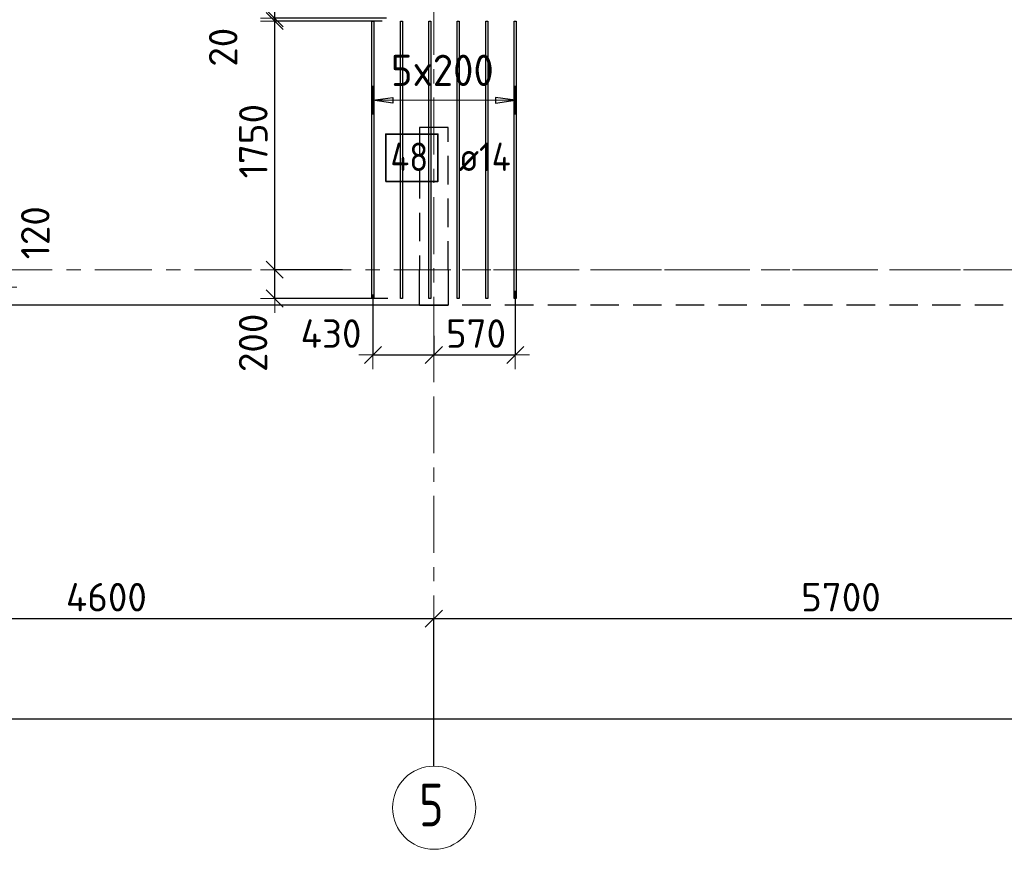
# Model space of a CAD drawing. Header units: metres. Extents: x -38 to 107, y -15 to 21.
# Tile 11 of 89: x 11 to 18, y -4 to 2. Entities that reach past the tile are written whole.
import ezdxf

# ---------------------------------------------------------------- set-up
doc = ezdxf.new("R2010")
doc.units = ezdxf.units.M
doc.header["$PDMODE"] = 65
for name, pattern in [('______11', [0.5, 0.4, -0.05, 0, -0.05]), ('______2', [0.27, 0.2, -0.07]), ('______3', [0.5, 0.4, -0.1]), ('______5', [1.1, 0.8, -0.1, 0.1, -0.1])]:
    doc.linetypes.add(name, pattern=pattern)
for name, color, linetype, lineweight in [('XR$2$Осевая линия (1)', 7, '______5', 13), ('XR$2$Размерная линия (1)', 7, 'Continuous', 13), ('XR$3$Балка (1)', 7, '______3', 13), ('XR$3$Перекрытие (1)', 7, 'Continuous', 35), ('XR$3$Размерная линия (1)', 7, 'Continuous', 13)]:
    doc.layers.add(name, color=color, linetype=linetype, lineweight=lineweight)
doc.layers.add('XR$3$Арм.стержн.Доп. Арм верхн.зоны Х', color=7, linetype='Continuous', lineweight=35, true_color=0x8c8cff)
doc.layers.add('XR$5$Стена_ бетон несущ.', color=7, linetype='Continuous', lineweight=70, true_color=0xb4b496)
doc.styles.add('ISOCPEUR', font='txt')
doc.dimstyles.new('DIMSTYLE_3', dxfattribs={"dimtxt": 0.2, "dimasz": 0.2, "dimexe": 0, "dimexo": 0, "dimgap": 0.1, "dimtad": 2, "dimdec": 0, "dimlfac": 1000, "dimrnd": 5, "dimzin": 12, "dimdsep": 46, "dimtxsty": 'ISOCPEUR', "dimblk1": 'ALL_ML_STRICH', "dimblk2": 'ALL_ML_STRICH', "dimsah": 1, "dimcen": 0, "dimclrd": 7, "dimclre": 256, "dimclrt": 7, "dimadec": 0, "dimazin": 0, "dimtfac": 1, "dimtdec": 0, "dimtix": 1, "dimtmove": 2, "dimatfit": 3, "dimfxl": 0, "dimtzin": 0, "dimlwd": 0, "dimlwe": -3, "dimarcsym": 0})
doc.dimstyles.new('DIMSTYLE_6', dxfattribs={"dimtxt": 0.2, "dimasz": 0.2, "dimexe": 0, "dimexo": 0, "dimgap": 0.1, "dimtad": 2, "dimdec": 0, "dimlfac": 1000, "dimrnd": 5, "dimzin": 12, "dimdsep": 46, "dimtxsty": 'ISOCPEUR', "dimblk1": 'ALL_ML_STRICH', "dimblk2": 'ALL_ML_STRICH', "dimsah": 1, "dimcen": 0, "dimclrd": 7, "dimclre": 256, "dimclrt": 7, "dimadec": 0, "dimazin": 0, "dimtfac": 1, "dimtdec": 0, "dimtix": 1, "dimtmove": 2, "dimatfit": 3, "dimfxl": 0, "dimtvp": 1.2, "dimtzin": 0, "dimlwd": 0, "dimlwe": -3, "dimarcsym": 0})
doc.dimstyles.new('DIMSTYLE_7', dxfattribs={"dimtxt": 0.2, "dimasz": 0.2, "dimexe": 0, "dimexo": 0, "dimgap": 0.1, "dimtad": 0, "dimdec": 0, "dimlfac": 1000, "dimrnd": 5, "dimzin": 12, "dimdsep": 46, "dimtxsty": 'ISOCPEUR', "dimblk1": 'ALL_ML_STRICH', "dimblk2": 'ALL_ML_STRICH', "dimsah": 1, "dimcen": 0, "dimclrd": 7, "dimclre": 256, "dimclrt": 7, "dimadec": 0, "dimazin": 0, "dimtfac": 1, "dimtdec": 0, "dimtix": 1, "dimtmove": 2, "dimatfit": 3, "dimfxl": 0, "dimtvp": 1.2, "dimtzin": 0, "dimlwd": 0, "dimlwe": -3, "dimarcsym": 0})

# ---------------------------------------------------------------- blocks, each defined once
blk = doc.blocks.new('ALL_ML_STRICH')
at = {"color": 0, "linetype": 'ByBlock', "lineweight": -2}
for p, q in [((0, -0.5), (0, 0.5)), ((-1, 0), (0.5, 0)), ((-0.3, -0.3), (0.3, 0.3))]:
    blk.add_line(p, q, dxfattribs=at)
blk = doc.blocks.new('*D12')
at = {"layer": 'DEFPOINTS', "color": 7, "linetype": 'Continuous', "lineweight": 13, "transparency": 33554687}
for p in [(0.5, -3.1033), (0.5, -3.1563), (61.6, -3.1401)]:
    blk.add_point(p, dxfattribs=at)
at = {"layer": 'XR$2$Размерная линия (1)', "color": 9, "linetype": 'Continuous', "lineweight": -2, "true_color": 0xc7c7c7, "transparency": 33554687}
for p, q in [((0.5, -3.1233), (0.5, -3.1563)), ((61.6, -3.1563), (61.6, -3.1563))]:
    blk.add_line(p, q, dxfattribs=at)
at = {"layer": 'XR$2$Размерная линия (1)', "color": 7, "linetype": 'Continuous', "lineweight": -2, "transparency": 33554687}
blk.add_line((0.5, -3.1563), (61.6, -3.1563), dxfattribs=at)
at = {"layer": 'XR$2$Размерная линия (1)', "color": 7, "linetype": 'Continuous', "lineweight": 13, "transparency": 33554687, "xscale": 0.2, "yscale": 0.2, "zscale": 0.2, "rotation": 180}
blk.add_blockref('ALL_ML_STRICH', (0.5, -3.1563), dxfattribs=at)
at = {"layer": 'XR$2$Размерная линия (1)', "color": 7, "linetype": 'Continuous', "lineweight": 13, "transparency": 33554687, "xscale": 0.2, "yscale": 0.2, "zscale": 0.2}
blk.add_blockref('ALL_ML_STRICH', (61.6, -3.1563), dxfattribs=at)
at = {"layer": 'XR$2$Размерная линия (1)', "color": 7, "linetype": 'Continuous', "lineweight": 13, "transparency": 33554687, "insert": (31.1, -3.0063), "char_height": 0.2, "width": 1, "attachment_point": 5, "style": 'ISOCPEUR'}
blk.add_mtext('\\A1;{61100}', dxfattribs=at)
blk = doc.blocks.new('*D15')
at = {"layer": 'DEFPOINTS', "color": 7, "linetype": 'Continuous', "lineweight": 13, "transparency": 33554687}
for p in [(9.15, -2.452), (9.15, -3.5132), (13.75, -3.5132)]:
    blk.add_point(p, dxfattribs=at)
at = {"layer": 'XR$2$Размерная линия (1)', "color": 9, "linetype": 'Continuous', "lineweight": -2, "true_color": 0xc7c7c7, "transparency": 33554687}
for p, q in [((9.15, -3.4932), (9.15, -2.452)), ((13.75, -3.4932), (13.75, -2.452))]:
    blk.add_line(p, q, dxfattribs=at)
at = {"layer": 'XR$2$Размерная линия (1)', "color": 7, "linetype": 'Continuous', "lineweight": -2, "transparency": 33554687}
blk.add_line((9.15, -2.452), (13.75, -2.452), dxfattribs=at)
at = {"layer": 'XR$2$Размерная линия (1)', "color": 7, "linetype": 'Continuous', "lineweight": 13, "transparency": 33554687, "xscale": 0.2, "yscale": 0.2, "zscale": 0.2, "rotation": 180}
blk.add_blockref('ALL_ML_STRICH', (9.15, -2.452), dxfattribs=at)
at = {"layer": 'XR$2$Размерная линия (1)', "color": 7, "linetype": 'Continuous', "lineweight": 13, "transparency": 33554687, "xscale": 0.2, "yscale": 0.2, "zscale": 0.2}
blk.add_blockref('ALL_ML_STRICH', (13.75, -2.452), dxfattribs=at)
at = {"layer": 'XR$2$Размерная линия (1)', "color": 7, "linetype": 'Continuous', "lineweight": 13, "transparency": 33554687, "insert": (11.45, -2.302), "char_height": 0.2, "width": 0.8, "attachment_point": 5, "style": 'ISOCPEUR'}
blk.add_mtext('\\A1;{4600}', dxfattribs=at)
blk = doc.blocks.new('*D16')
at = {"layer": 'DEFPOINTS', "color": 7, "linetype": 'Continuous', "lineweight": 13, "transparency": 33554687}
for p in [(13.75, -2.452), (13.75, -3.5132), (19.45, -3.6075)]:
    blk.add_point(p, dxfattribs=at)
at = {"layer": 'XR$2$Размерная линия (1)', "color": 9, "linetype": 'Continuous', "lineweight": -2, "true_color": 0xc7c7c7, "transparency": 33554687}
for p, q in [((13.75, -3.4932), (13.75, -2.452)), ((19.45, -3.5875), (19.45, -2.452))]:
    blk.add_line(p, q, dxfattribs=at)
at = {"layer": 'XR$2$Размерная линия (1)', "color": 7, "linetype": 'Continuous', "lineweight": -2, "transparency": 33554687}
blk.add_line((13.75, -2.452), (19.45, -2.452), dxfattribs=at)
at = {"layer": 'XR$2$Размерная линия (1)', "color": 7, "linetype": 'Continuous', "lineweight": 13, "transparency": 33554687, "xscale": 0.2, "yscale": 0.2, "zscale": 0.2, "rotation": 180}
blk.add_blockref('ALL_ML_STRICH', (13.75, -2.452), dxfattribs=at)
at = {"layer": 'XR$2$Размерная линия (1)', "color": 7, "linetype": 'Continuous', "lineweight": 13, "transparency": 33554687, "xscale": 0.2, "yscale": 0.2, "zscale": 0.2}
blk.add_blockref('ALL_ML_STRICH', (19.45, -2.452), dxfattribs=at)
at = {"layer": 'XR$2$Размерная линия (1)', "color": 7, "linetype": 'Continuous', "lineweight": 13, "transparency": 33554687, "insert": (16.61, -2.302), "char_height": 0.2, "width": 0.8, "attachment_point": 5, "style": 'ISOCPEUR'}
blk.add_mtext('\\A1;{5700}', dxfattribs=at)
blk = doc.blocks.new('*D130')
at = {"layer": 'DEFPOINTS', "color": 7, "linetype": 'Continuous', "lineweight": 13, "transparency": 33554687}
for p in [(13.3223, -0.1544), (13.75, -0.445), (13.3223, -0.5989)]:
    blk.add_point(p, dxfattribs=at)
at = {"layer": 'XR$3$Размерная линия (1)', "color": 9, "linetype": 'Continuous', "lineweight": -2, "true_color": 0xc7c7c7, "transparency": 33554687}
for p, q in [((13.3223, -0.1744), (13.3223, -0.5989)), ((13.75, -0.465), (13.75, -0.5989))]:
    blk.add_line(p, q, dxfattribs=at)
at = {"layer": 'XR$3$Размерная линия (1)', "color": 7, "linetype": 'Continuous', "lineweight": -2, "transparency": 33554687}
blk.add_line((13.3223, -0.5989), (13.75, -0.5989), dxfattribs=at)
at = {"layer": 'XR$3$Размерная линия (1)', "color": 7, "linetype": 'Continuous', "lineweight": 13, "transparency": 33554687, "xscale": 0.2, "yscale": 0.2, "zscale": 0.2, "rotation": 180}
blk.add_blockref('ALL_ML_STRICH', (13.3223, -0.5989), dxfattribs=at)
at = {"layer": 'XR$3$Размерная линия (1)', "color": 7, "linetype": 'Continuous', "lineweight": 13, "transparency": 33554687, "xscale": 0.2, "yscale": 0.2, "zscale": 0.2}
blk.add_blockref('ALL_ML_STRICH', (13.75, -0.5989), dxfattribs=at)
at = {"layer": 'XR$3$Размерная линия (1)', "color": 7, "linetype": 'Continuous', "lineweight": 13, "transparency": 33554687, "insert": (13.0282, -0.4488), "char_height": 0.2, "width": 0.6, "attachment_point": 5, "style": 'ISOCPEUR'}
blk.add_mtext('\\A1;{430}', dxfattribs=at)
blk = doc.blocks.new('*D131')
at = {"layer": 'DEFPOINTS', "color": 7, "linetype": 'Continuous', "lineweight": 13, "transparency": 33554687}
for p in [(14.3223, -0.1295), (13.75, -0.445), (13.75, -0.5989)]:
    blk.add_point(p, dxfattribs=at)
at = {"layer": 'XR$3$Размерная линия (1)', "color": 9, "linetype": 'Continuous', "lineweight": -2, "true_color": 0xc7c7c7, "transparency": 33554687}
for p, q in [((14.3223, -0.1495), (14.3223, -0.5989)), ((13.75, -0.465), (13.75, -0.5989))]:
    blk.add_line(p, q, dxfattribs=at)
at = {"layer": 'XR$3$Размерная линия (1)', "color": 7, "linetype": 'Continuous', "lineweight": -2, "transparency": 33554687}
blk.add_line((13.75, -0.5989), (14.3223, -0.5989), dxfattribs=at)
at = {"layer": 'XR$3$Размерная линия (1)', "color": 7, "linetype": 'Continuous', "lineweight": 13, "transparency": 33554687, "xscale": 0.2, "yscale": 0.2, "zscale": 0.2, "rotation": 180}
blk.add_blockref('ALL_ML_STRICH', (13.75, -0.5989), dxfattribs=at)
at = {"layer": 'XR$3$Размерная линия (1)', "color": 7, "linetype": 'Continuous', "lineweight": 13, "transparency": 33554687, "xscale": 0.2, "yscale": 0.2, "zscale": 0.2}
blk.add_blockref('ALL_ML_STRICH', (14.3223, -0.5989), dxfattribs=at)
at = {"layer": 'XR$3$Размерная линия (1)', "color": 7, "linetype": 'Continuous', "lineweight": 13, "transparency": 33554687, "insert": (14.0462, -0.4489), "char_height": 0.2, "width": 0.6, "attachment_point": 5, "style": 'ISOCPEUR'}
blk.add_mtext('\\A1;{570}', dxfattribs=at)
blk = doc.blocks.new('*D132')
at = {"layer": 'DEFPOINTS', "color": 7, "linetype": 'Continuous', "lineweight": 13, "transparency": 33554687}
for p in [(13.1293, 0), (12.6323, -0.2022), (13.4472, -0.2022)]:
    blk.add_point(p, dxfattribs=at)
at = {"layer": 'XR$3$Размерная линия (1)', "color": 9, "linetype": 'Continuous', "lineweight": -2, "true_color": 0xc7c7c7, "transparency": 33554687}
for p, q in [((13.1093, 0), (12.6323, 0)), ((13.4272, -0.2022), (12.6323, -0.2022))]:
    blk.add_line(p, q, dxfattribs=at)
at = {"layer": 'XR$3$Размерная линия (1)', "color": 7, "linetype": 'Continuous', "lineweight": -2, "transparency": 33554687}
blk.add_line((12.6323, -0.2022), (12.6323, 0), dxfattribs=at)
at = {"layer": 'XR$3$Размерная линия (1)', "color": 7, "linetype": 'Continuous', "lineweight": 13, "transparency": 33554687, "xscale": 0.2, "yscale": 0.2, "zscale": 0.2}
for p, rotation in [((12.6323, 0), 90), ((12.6323, -0.2022), 270)]:
    blk.add_blockref('ALL_ML_STRICH', p, dxfattribs=dict(at, rotation=rotation))
at = {"layer": 'XR$3$Размерная линия (1)', "color": 7, "linetype": 'Continuous', "lineweight": 13, "transparency": 33554687, "insert": (12.4804, -0.514), "char_height": 0.2, "width": 0.6, "attachment_point": 5, "rotation": 90, "style": 'ISOCPEUR'}
blk.add_mtext('\\A1;{200}', dxfattribs=at)
blk = doc.blocks.new('*D133')
at = {"layer": 'DEFPOINTS', "color": 7, "linetype": 'Continuous', "lineweight": 13, "transparency": 33554687}
for p in [(13.4062, 1.7478), (12.6323, 0), (13.1293, 0)]:
    blk.add_point(p, dxfattribs=at)
at = {"layer": 'XR$3$Размерная линия (1)', "color": 9, "linetype": 'Continuous', "lineweight": -2, "true_color": 0xc7c7c7, "transparency": 33554687}
for p, q in [((13.3862, 1.7478), (12.6323, 1.7478)), ((13.1093, 0), (12.6323, 0))]:
    blk.add_line(p, q, dxfattribs=at)
at = {"layer": 'XR$3$Размерная линия (1)', "color": 7, "linetype": 'Continuous', "lineweight": -2, "transparency": 33554687}
blk.add_line((12.6323, 0), (12.6323, 1.7478), dxfattribs=at)
at = {"layer": 'XR$3$Размерная линия (1)', "color": 7, "linetype": 'Continuous', "lineweight": 13, "transparency": 33554687, "xscale": 0.2, "yscale": 0.2, "zscale": 0.2}
for p, rotation in [((12.6323, 1.7478), 90), ((12.6323, 0), 270)]:
    blk.add_blockref('ALL_ML_STRICH', p, dxfattribs=dict(at, rotation=rotation))
at = {"layer": 'XR$3$Размерная линия (1)', "color": 7, "linetype": 'Continuous', "lineweight": 13, "transparency": 33554687, "insert": (12.4823, 0.9039), "char_height": 0.2, "width": 0.8, "attachment_point": 5, "rotation": 90, "style": 'ISOCPEUR'}
blk.add_mtext('\\A1;{1750}', dxfattribs=at)
blk = doc.blocks.new('*D134')
at = {"layer": 'DEFPOINTS', "color": 7, "linetype": 'Continuous', "lineweight": 13, "transparency": 33554687}
for p in [(12.6323, 1.7478), (13.4062, 1.7478), (13.4387, 1.7678)]:
    blk.add_point(p, dxfattribs=at)
at = {"layer": 'XR$3$Размерная линия (1)', "color": 9, "linetype": 'Continuous', "lineweight": -2, "true_color": 0xc7c7c7, "transparency": 33554687}
for p, q in [((13.4187, 1.7678), (12.6323, 1.7678)), ((13.3862, 1.7478), (12.6323, 1.7478))]:
    blk.add_line(p, q, dxfattribs=at)
at = {"layer": 'XR$3$Размерная линия (1)', "color": 7, "linetype": 'Continuous', "lineweight": -2, "transparency": 33554687}
blk.add_line((12.6323, 1.7478), (12.6323, 1.7678), dxfattribs=at)
at = {"layer": 'XR$3$Размерная линия (1)', "color": 7, "linetype": 'Continuous', "lineweight": 13, "transparency": 33554687, "xscale": 0.2, "yscale": 0.2, "zscale": 0.2}
for p, rotation in [((12.6323, 1.7478), 270), ((12.6323, 1.7678), 90)]:
    blk.add_blockref('ALL_ML_STRICH', p, dxfattribs=dict(at, rotation=rotation))
at = {"layer": 'XR$3$Размерная линия (1)', "color": 7, "linetype": 'Continuous', "lineweight": 13, "transparency": 33554687, "insert": (12.2706, 1.5641), "char_height": 0.2, "width": 0.4, "attachment_point": 5, "rotation": 90, "style": 'ISOCPEUR'}
blk.add_mtext('\\A1;{20}', dxfattribs=at)
blk = doc.blocks.new('*D135')
at = {"layer": 'DEFPOINTS', "color": 7, "linetype": 'Continuous', "lineweight": 13, "transparency": 33554687}
for p in [(12.9857, 3.3), (12.6323, 1.7678), (13.4387, 1.7678)]:
    blk.add_point(p, dxfattribs=at)
at = {"layer": 'XR$3$Размерная линия (1)', "color": 9, "linetype": 'Continuous', "lineweight": -2, "true_color": 0xc7c7c7, "transparency": 33554687}
for p, q in [((12.9657, 3.3), (12.6323, 3.3)), ((13.4187, 1.7678), (12.6323, 1.7678))]:
    blk.add_line(p, q, dxfattribs=at)
at = {"layer": 'XR$3$Размерная линия (1)', "color": 7, "linetype": 'Continuous', "lineweight": -2, "transparency": 33554687}
blk.add_line((12.6323, 1.7678), (12.6323, 3.3), dxfattribs=at)
at = {"layer": 'XR$3$Размерная линия (1)', "color": 7, "linetype": 'Continuous', "lineweight": 13, "transparency": 33554687, "xscale": 0.2, "yscale": 0.2, "zscale": 0.2}
for p, rotation in [((12.6323, 3.3), 90), ((12.6323, 1.7678), 270)]:
    blk.add_blockref('ALL_ML_STRICH', p, dxfattribs=dict(at, rotation=rotation))
at = {"layer": 'XR$3$Размерная линия (1)', "color": 7, "linetype": 'Continuous', "lineweight": 13, "transparency": 33554687, "insert": (12.4823, 2.5639), "char_height": 0.2, "width": 0.8, "attachment_point": 5, "rotation": 90, "style": 'ISOCPEUR'}
blk.add_mtext('\\A1;{1530}', dxfattribs=at)
blk = doc.blocks.new('*D387')
at = {"layer": 'DEFPOINTS', "color": 7, "linetype": 'Continuous', "lineweight": 13, "transparency": 33554687}
for p in [(10.0483, 0), (9.5455, -0.1221), (10.7219, -0.1221)]:
    blk.add_point(p, dxfattribs=at)
at = {"layer": 'XR$3$Размерная линия (1)', "color": 9, "linetype": 'Continuous', "lineweight": -2, "true_color": 0xc7c7c7, "transparency": 33554687}
for p, q in [((10.0683, 0), (10.7219, 0)), ((9.5655, -0.1221), (10.7219, -0.1221))]:
    blk.add_line(p, q, dxfattribs=at)
at = {"layer": 'XR$3$Размерная линия (1)', "color": 7, "linetype": 'Continuous', "lineweight": -2, "transparency": 33554687}
blk.add_line((10.7219, -0.1221), (10.7219, 0), dxfattribs=at)
at = {"layer": 'XR$3$Размерная линия (1)', "color": 7, "linetype": 'Continuous', "lineweight": 13, "transparency": 33554687, "xscale": 0.2, "yscale": 0.2, "zscale": 0.2}
for p, rotation in [((10.7219, 0), 90), ((10.7219, -0.1221), 270)]:
    blk.add_blockref('ALL_ML_STRICH', p, dxfattribs=dict(at, rotation=rotation))
at = {"layer": 'XR$3$Размерная линия (1)', "color": 7, "linetype": 'Continuous', "lineweight": 13, "transparency": 33554687, "insert": (10.9506, 0.2601), "char_height": 0.2, "width": 0.6, "attachment_point": 5, "rotation": 90, "style": 'ISOCPEUR'}
blk.add_mtext('\\A1;{120}', dxfattribs=at)
blk = doc.blocks.new('*D389')
at = {"layer": 'DEFPOINTS', "color": 7, "linetype": 'Continuous', "lineweight": 13, "transparency": 33554687}
for p in [(9.55, 1.9185), (9.5374, 1.8279), (10.7219, 1.8279)]:
    blk.add_point(p, dxfattribs=at)
at = {"layer": 'XR$3$Размерная линия (1)', "color": 9, "linetype": 'Continuous', "lineweight": -2, "true_color": 0xc7c7c7, "transparency": 33554687}
for p, q in [((9.57, 1.9185), (10.7219, 1.9185)), ((9.5574, 1.8279), (10.7219, 1.8279))]:
    blk.add_line(p, q, dxfattribs=at)
at = {"layer": 'XR$3$Размерная линия (1)', "color": 7, "linetype": 'Continuous', "lineweight": -2, "transparency": 33554687}
blk.add_line((10.7219, 1.8279), (10.7219, 1.9185), dxfattribs=at)
at = {"layer": 'XR$3$Размерная линия (1)', "color": 7, "linetype": 'Continuous', "lineweight": 13, "transparency": 33554687, "xscale": 0.2, "yscale": 0.2, "zscale": 0.2}
for p, rotation in [((10.7219, 1.8279), 270), ((10.7219, 1.9185), 90)]:
    blk.add_blockref('ALL_ML_STRICH', p, dxfattribs=dict(at, rotation=rotation))
at = {"layer": 'XR$3$Размерная линия (1)', "color": 7, "linetype": 'Continuous', "lineweight": 13, "transparency": 33554687, "insert": (10.8852, 2.1395), "char_height": 0.2, "width": 0.4, "attachment_point": 5, "rotation": 90, "style": 'ISOCPEUR'}
blk.add_mtext('\\A1;{90}', dxfattribs=at)

msp = doc.modelspace()

# ---------------------------------------------------------------- linework, layer by layer
at = {"layer": 'XR$2$Осевая линия (1)', "color": 253, "linetype": '______11', "lineweight": 13, "true_color": 0xa0a0a0, "transparency": 33554687}
for p, q in [((13.75, -3.39), (13.75, 8.13)), ((-2.63, 0), (62.6, 0))]:
    msp.add_line(p, q, dxfattribs=at)
at = {"layer": 'XR$2$Осевая линия (1)', "color": 7, "linetype": 'Continuous', "lineweight": 13, "transparency": 33554687}
msp.add_circle((13.7524, -3.7819), 0.2924, dxfattribs=at)
at = {"layer": 'XR$3$Арм.стержн.Доп. Арм верхн.зоны Х', "color": 253, "linetype": 'Continuous', "lineweight": -3, "true_color": 0xa0a0a0, "transparency": 33554687}
for p, q in [((13.3223, 1.1917), (13.3223, 1.2917)), ((14.3223, 1.1917), (14.3223, 1.2917)), ((13.3223, 1.1917), (13.3223, 1.0917)), ((14.3223, 1.1917), (14.3223, 1.0917))]:
    msp.add_line(p, q, dxfattribs=at)
at = {"layer": 'XR$3$Арм.стержн.Доп. Арм верхн.зоны Х', "color": 7, "linetype": 'Continuous', "lineweight": 25, "transparency": 33554687}
for p, q in [((13.3223, 1.1917), (13.4623, 1.2117)), ((13.4623, 1.1717), (13.3223, 1.1917)), ((13.4623, 1.2117), (13.4623, 1.1717)), ((14.3223, 1.1917), (14.1823, 1.2117)), ((14.1823, 1.2117), (14.1823, 1.1717)), ((14.1823, 1.1717), (14.3223, 1.1917))]:
    msp.add_line(p, q, dxfattribs=at)
at = {"layer": 'XR$3$Арм.стержн.Доп. Арм верхн.зоны Х', "color": 7, "linetype": 'Continuous', "lineweight": 13, "transparency": 33554687}
for p, q in [((13.3223, 1.1917), (13.3223, 1.1917)), ((13.3223, 1.1917), (14.3223, 1.1917)), ((14.3223, 1.1917), (14.3223, 1.1917))]:
    msp.add_line(p, q, dxfattribs=at)
at = {"layer": 'XR$3$Арм.стержн.Доп. Арм верхн.зоны Х', "color": 7, "linetype": 'Continuous', "lineweight": 25, "transparency": 33554687}
for points in [[(13.3293, 1.7478), (13.3293, -0.2022), (13.3153, -0.2022), (13.3153, 1.7478), (13.3293, 1.7478)], [(13.5293, 1.7478), (13.5293, -0.2022), (13.5153, -0.2022), (13.5153, 1.7478), (13.5293, 1.7478)], [(13.7293, 1.7478), (13.7293, -0.2022), (13.7153, -0.2022), (13.7153, 1.7478), (13.7293, 1.7478)], [(13.9293, 1.7478), (13.9293, -0.2022), (13.9153, -0.2022), (13.9153, 1.7478), (13.9293, 1.7478)], [(14.1293, 1.7478), (14.1293, -0.2022), (14.1153, -0.2022), (14.1153, 1.7478), (14.1293, 1.7478)], [(14.3293, 1.7478), (14.3293, -0.2022), (14.3153, -0.2022), (14.3153, 1.7478), (14.3293, 1.7478)]]:
    msp.add_lwpolyline(points, dxfattribs=at)
at = {"layer": 'XR$3$Арм.стержн.Доп. Арм верхн.зоны Х', "color": 7, "linetype": 'Continuous', "lineweight": 35, "transparency": 33554687}
msp.add_lwpolyline([(13.4121, 0.6204), (13.7788, 0.6204), (13.7788, 0.9537), (13.4121, 0.9537), (13.4121, 0.6204)], dxfattribs=at)
at = {"layer": 'XR$3$Балка (1)', "color": 7, "linetype": '______2', "lineweight": 25, "transparency": 33554687}
msp.add_line((19.55, -0.2495), (13.6501, -0.2498), dxfattribs=at)
at = {"layer": 'XR$3$Перекрытие (1)', "color": 7, "linetype": '______2', "lineweight": 18, "transparency": 33554687}
for p, q in [((13.6501, 0.0002), (19.55, 0.0005)), ((13.6501, -0.2498), (13.6501, 0.0002))]:
    msp.add_line(p, q, dxfattribs=at)
at = {"layer": 'XR$3$Перекрытие (1)', "color": 7, "linetype": 'Continuous', "lineweight": 25, "transparency": 33554687}
msp.add_line((13.6501, -0.2498), (0.25, -0.2498), dxfattribs=at)
at = {"layer": 'XR$5$Стена_ бетон несущ.', "color": 253, "linetype": '______2', "lineweight": -3, "true_color": 0xa0a0a0, "transparency": 33554687}
for p, q in [((13.85, 1), (13.65, 1)), ((13.65, 1), (13.65, 0)), ((13.85, 0), (13.85, 1)), ((13.65, 0), (13.6501, 0)), ((13.6501, -0.194), (13.6501, 0)), ((13.85, 0), (13.85, -0.194)), ((13.6501, -0.25), (13.6501, -0.194)), ((13.85, -0.194), (13.85, -0.25)), ((13.6501, -0.25), (13.85, -0.25))]:
    msp.add_line(p, q, dxfattribs=at)

# ---------------------------------------------------------------- texts
at = {"layer": 'XR$2$Осевая линия (1)', "color": 7, "linetype": 'Continuous', "lineweight": 13, "transparency": 33554687, "insert": (13.6474, -3.9124), "char_height": 0.3, "width": 0.326407, "attachment_point": 7, "style": 'ISOCPEUR'}
msp.add_mtext('\\W0.78;5', dxfattribs=at)
at = {"layer": 'XR$3$Арм.стержн.Доп. Арм верхн.зоны Х', "color": 7, "linetype": 'Continuous', "lineweight": 13, "transparency": 33554687, "insert": (13.4483, 1.2917), "char_height": 0.22, "width": 0.873359, "attachment_point": 7, "style": 'ISOCPEUR'}
msp.add_mtext('\\W0.95;5x200', dxfattribs=at)
at = {"layer": 'XR$3$Арм.стержн.Доп. Арм верхн.зоны Х', "color": 7, "linetype": 'Continuous', "lineweight": 25, "transparency": 33554687, "char_height": 0.2, "attachment_point": 7, "style": 'ISOCPEUR'}
for s, insert, width in [('\\W0.88;48', (13.4454, 0.6937), 0.387995), ('\\W0.89; ø14 ', (13.8121, 0.6937), 0.769432)]:
    msp.add_mtext(s, dxfattribs=dict(at, insert=insert, width=width))

# ---------------------------------------------------------------- dimensions: what is measured, and where the dimension line sits
at = {"layer": 'XR$2$Размерная линия (1)', "color": 7, "linetype": 'Continuous', "lineweight": 13, "transparency": 33554687}
for base, p1, p2, picture, middle in [((13.75, -2.452), (9.15, -3.4932), (13.75, -3.4932), '*D15', (11.45, -2.302)), ((19.45, -2.452), (13.75, -3.4932), (19.45, -3.5875), '*D16', (16.61, -2.302)), ((61.6, -3.1563), (0.5, -3.1233), (61.6, -3.1563), '*D12', (31.1, -3.0063))]:
    dim = msp.add_linear_dim(base=base, p1=p1, p2=p2, dimstyle='DIMSTYLE_3', override={"dimpost": '<>', "dimclrd": 7, "dimclre": 9, "dimclrt": 7, "dimlwd": 0, "dimlwe": 65533}, dxfattribs=at)
    dim.commit()
    dim.dimension.update_dxf_attribs({"geometry": picture, "text_midpoint": middle, "dimtype": 160})
at = {"layer": 'XR$3$Размерная линия (1)', "color": 7, "linetype": 'Continuous', "lineweight": 13, "transparency": 33554687}
for base, p1, p2, dimstyle, picture, middle in [((12.6323, 3.3), (13.4187, 1.7678), (12.9657, 3.3), 'DIMSTYLE_3', '*D135', (12.4823, 2.5639)), ((10.7219, 1.9185), (9.5574, 1.8279), (9.57, 1.9185), 'DIMSTYLE_7', '*D389', (10.8852, 2.1395)), ((12.6323, 1.7678), (13.3862, 1.7478), (13.4187, 1.7678), 'DIMSTYLE_6', '*D134', (12.2706, 1.5641)), ((12.6323, 1.7478), (13.1093, 0), (13.3862, 1.7478), 'DIMSTYLE_3', '*D133', (12.4823, 0.9039)), ((10.7219, 0), (9.5655, -0.1221), (10.0683, 0), 'DIMSTYLE_7', '*D387', (10.9506, 0.2601)), ((12.6323, 0), (13.4272, -0.2022), (13.1093, 0), 'DIMSTYLE_6', '*D132', (12.4804, -0.514))]:
    dim = msp.add_linear_dim(base=base, p1=p1, p2=p2, angle=90, dimstyle=dimstyle, override={"dimpost": '<>', "dimclrd": 7, "dimclre": 9, "dimclrt": 7, "dimlwd": 0, "dimlwe": 65533}, dxfattribs=at)
    dim.commit()
    dim.dimension.update_dxf_attribs({"geometry": picture, "text_midpoint": middle, "dimtype": 160})
for base, p1, p2, picture, middle in [((14.3223, -0.5989), (13.75, -0.465), (14.3223, -0.1495), '*D131', (14.0462, -0.4489)), ((13.75, -0.5989), (13.3223, -0.1744), (13.75, -0.465), '*D130', (13.0282, -0.4488))]:
    dim = msp.add_linear_dim(base=base, p1=p1, p2=p2, dimstyle='DIMSTYLE_6', override={"dimpost": '<>', "dimclrd": 7, "dimclre": 9, "dimclrt": 7, "dimlwd": 0, "dimlwe": 65533}, dxfattribs=at)
    dim.commit()
    dim.dimension.update_dxf_attribs({"geometry": picture, "text_midpoint": middle, "dimtype": 160})

doc.saveas('drawing.dxf')
